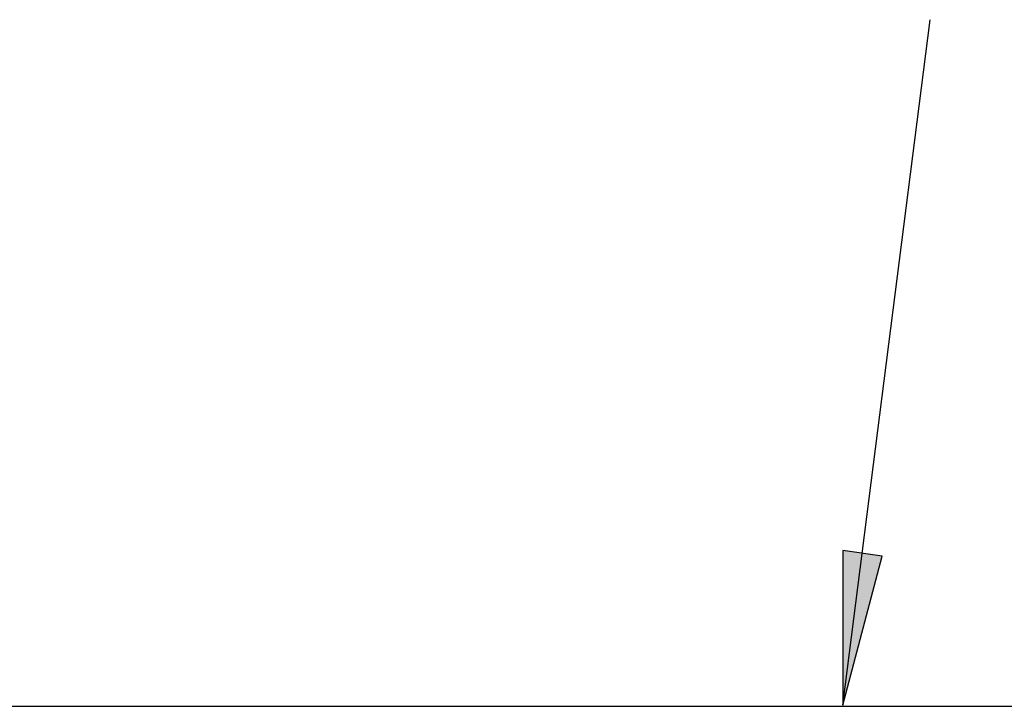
# Model space of a CAD drawing. Header units: millimetres. Extents: x 335 to 739279, y -1 to 84.
# Tile 127 of 244: x 376.01 to 377.94, y 46.12 to 47.46. Entities that reach past the tile are written whole.
import ezdxf

# ---------------------------------------------------------------- set-up
doc = ezdxf.new("R2010")
doc.units = ezdxf.units.MM
doc.header["$MEASUREMENT"] = 0

msp = doc.modelspace()

# ---------------------------------------------------------------- hatches: boundary and pattern name
at = {"linetype": 'Continuous'}
msp.add_hatch(color=8, dxfattribs=at).paths.add_polyline_path([(377.6218, 46.1199), (377.6988, 46.4119), (377.6218, 46.4229), (377.6218, 46.1199), (377.6218, 46.1199)])

# ---------------------------------------------------------------- linework, layer by layer
at = {"color": 7}
for p, q in [((377.6218, 46.1199), (377.7928, 47.4629)), ((377.6988, 46.4119), (377.6218, 46.4229)), ((377.6218, 46.4229), (377.6218, 46.1199)), ((377.6218, 46.1199), (377.6988, 46.4119)), ((364.0478, 46.1179), (382.8998, 46.1179))]:
    msp.add_line(p, q, dxfattribs=at)

doc.saveas('drawing.dxf')
